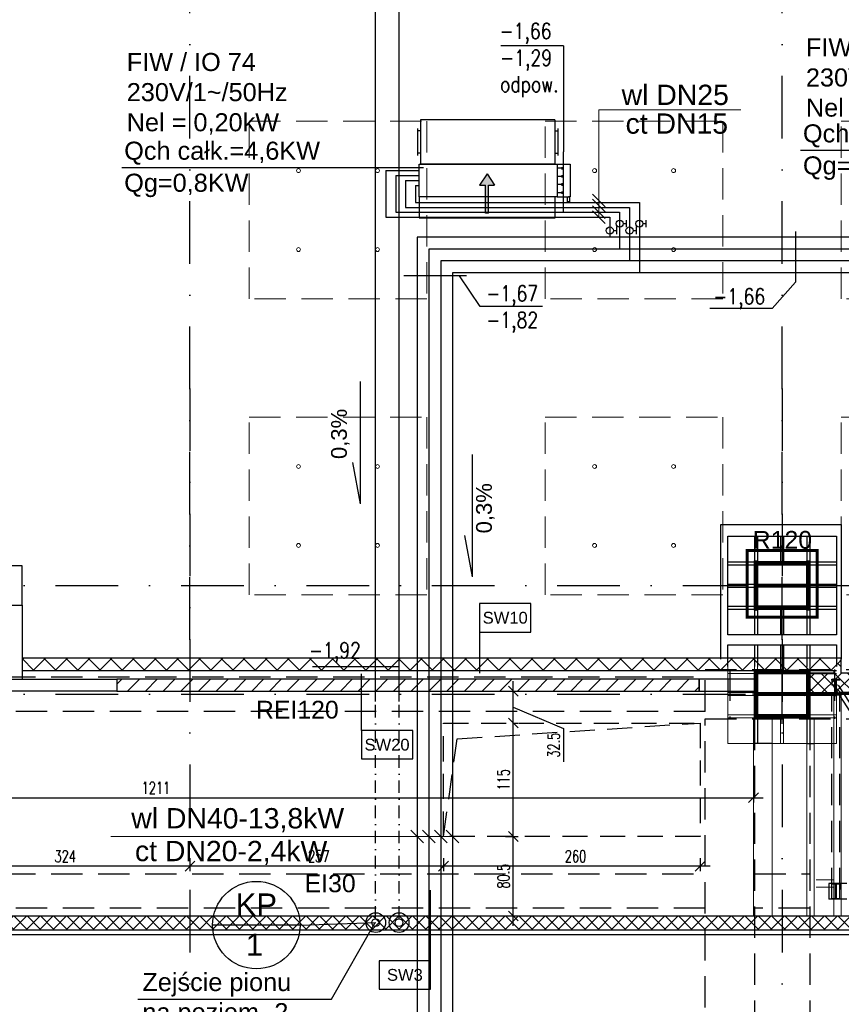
# Model space of a CAD drawing. Header units: centimetres. Extents: x -10702 to 24628, y -4437 to 19798.
# Tile 73 of 92: x 6688 to 7520, y 11885 to 12884. Entities that reach past the tile are written whole.
import ezdxf

# ---------------------------------------------------------------- set-up
doc = ezdxf.new("R2010")
doc.units = ezdxf.units.CM
doc.header["$PDMODE"] = 35
doc.header["$PDSIZE"] = 0.1
for name, pattern in [('01-103-Went PP_poziom-0_5$0$DASHDOT', [25.4, 12.7, -6.35, 0, -6.35]), ('Kondygnacja  -0_5$0$HIDDEN', [9.525, 6.35, -3.175]), ('Kondygnacja  -0_5$0$HIDDEN2', [4.7625, 3.175, -1.5875]), ('Kondygnacja  -0_5$0$HIDDENX2', [19.05, 12.7, -6.35]), ('Osie rzutów$0$DASHDOT2', [12.7, 6.35, -3.175, 0, -3.175]), ('SU Lampy kwadratowe  -1$0$HIDDENX2', [19.05, 12.7, -6.35])]:
    doc.linetypes.add(name, pattern=pattern)
doc.layers.get('0').update_dxf_attribs({"color": 8})
doc.layers.get('DEFPOINTS').update_dxf_attribs({"color": 8})
for name, color, linetype in [('bgde_dodatki powykonawcze', 7, 'Continuous'), ('bgde_podpis', 7, 'Continuous'), ('KJP_KK_OPISY MOCY klimakonwektorów', 7, 'Continuous'), ('KJP_KURTYNY POWRÓT', 1, '05_kurtyna_pow'), ('KJP_KURTYNY ZASILANIE', 1, '05_kurtyna_zas'), ('Kondygnacja  -0_5$0$ARCH_GK', 8, 'Continuous'), ('Kondygnacja  -0_5$0$ARCH_INFO_ODPORNOŚĆ OGNIOWA', 8, 'Continuous'), ('Kondygnacja  -0_5$0$ARCH_INFO_OPISY_PRZEGRODY', 8, 'Continuous'), ('Kondygnacja  -0_5$0$ARCH_KONSTR_POWYŻEJ RZUTU', 8, 'Kondygnacja  -0_5$0$HIDDEN'), ('Kondygnacja  -0_5$0$ARCH_KONSTR_POWYŻEJ RZUTU_IST', 8, 'Kondygnacja  -0_5$0$HIDDEN2'), ('Kondygnacja  -0_5$0$ARCH_KONSTRUKCJA_NIEWIDOCZNA', 8, 'Continuous'), ('Kondygnacja  -0_5$0$ARCH_MUROWANE', 8, 'Continuous'), ('Kondygnacja  -0_5$0$ARCH_MUROWANE_IST', 8, 'Continuous'), ('Kondygnacja  -0_5$0$ARCH_OKŁADZINA', 8, 'Continuous'), ('Kondygnacja  -0_5$0$ARCH_POMOCNICZE', 8, 'Continuous'), ('Kondygnacja  -0_5$0$ARCH_STROP', 8, 'Continuous'), ('Kondygnacja  -0_5$0$ARCH_SŁUPY', 8, 'Continuous'), ('Kondygnacja  -0_5$0$ARCH_ŚLUSARKA_DRZWI', 8, 'Continuous'), ('Kondygnacja  -0_5$0$ARCH_ŻELBET_IST', 8, 'Continuous'), ('Osie rzutów$0$ARCH_INFO_OSIE_IST', 8, 'Osie rzutów$0$DASHDOT2'), ('Osie rzutów$0$ARCH_INFO_OSIE_OPISY_IST', 8, 'Continuous')]:
    doc.layers.add(name, color=color, linetype=linetype)
for name, color, linetype, lineweight in [('bgde_opis ct 1', 7, 'Continuous', 20), ('bgde_rzędne wl ct', 7, 'Continuous', 25), ('bgde_urządzenia', 3, 'Continuous', 30), ('KJP_CT_kk_powrót', 30, '04_CT_KOMF_POW', 25), ('KJP_CT_kk_zasil', 30, '04_CT_KOMF_ZAS', 25), ('KJP_WL_kk zasil', 150, '04_WL_KOMF_ZAS', 25), ('KJP_WL_kk_powr', 150, '04_WL_KOMF_POW', 25), ('Kondygnacja  -0_5$0$ARCH_INFO_WYMIARY', 8, 'Continuous', 9), ('Kondygnacja  -0_5$0$ARCH_WIDOK', 8, 'Continuous', 13), ('SU Lampy kwadratowe  -05$0$ARCH_SUFITY_PODWIESZANE', 8, 'Continuous', 9), ('SU Lampy kwadratowe  -1$0$ARCH_SUFITY_PODWIESZANE', 8, 'SU Lampy kwadratowe  -1$0$HIDDENX2', 9)]:
    doc.layers.add(name, color=color, linetype=linetype, lineweight=lineweight)
doc.styles.add('Arial', font='arial.ttf')
doc.styles.add('Kondygnacja  -0_5$0$Arial', font='arial.ttf')
doc.styles.add('Kondygnacja  -0_5$0$Romans', font='Romans.shx', dxfattribs={"width": 0.7})
doc.styles.add('st rom', font='Romans.shx', dxfattribs={"width": 0.8})
doc.linetypes.add('04_CT_KOMF_POW', pattern='A,100,-15,["CTKp",Standard,S=10,R=0,X=-10,Y=-5],-35', length=150)
doc.linetypes.add('04_CT_KOMF_ZAS', pattern='A,100,-15,["CTKz",Standard,S=10,R=0,X=-10,Y=-5],-35', length=150)
doc.linetypes.add('04_WL_KOMF_POW', pattern='A,100,-15,["WLKp",Standard,S=10,R=0,X=-10,Y=-5],-35', length=150)
doc.linetypes.add('04_WL_KOMF_ZAS', pattern='A,100,-15,["WLKz",Standard,S=10,R=0,X=-10,Y=-5],-35', length=150)
doc.linetypes.add('05_kurtyna_pow', pattern='A,50,-15,["KPp",Standard,S=10,R=0,X=-10,Y=-7.5],-35', length=100)
doc.linetypes.add('05_kurtyna_zas', pattern='A,50,-15,["KPz",Standard,S=10,R=0,X=-10,Y=-7.5],-35', length=100)
doc.dimstyles.new('Kondygnacja  -0_5$0$Wymiary 1-100', dxfattribs={"dimtxt": 12, "dimasz": 10, "dimexe": 5, "dimexo": 0, "dimgap": 4, "dimtad": 1, "dimrnd": 0.5, "dimzin": 12, "dimdsep": 46, "dimtxsty": 'Kondygnacja  -0_5$0$Romans', "dimblk": 'Kondygnacja  -0_5$0$_Oblique', "dimcen": 10, "dimdle": 10, "dimclrt": 55, "dimazin": 0, "dimtfac": 1, "dimtmove": 1, "dimatfit": 3, "dimfxl": 0, "dimtolj": 1, "dimtzin": 0, "dimarcsym": 0})
pattern_1 = [(45, (-2400, 7200), (-0.67351921, 0.67351921), [])]
pattern_2 = [(135, (5000, -9860), (-0.67351921, -0.67351921), [])]

# ---------------------------------------------------------------- blocks, each defined once
blk = doc.blocks.new('Osie rzutów')
at = {"layer": 'Osie rzutów$0$ARCH_INFO_OSIE_IST', "ltscale": 10}
for p, q in [((6860, 12255), (6860, 15006.6)), ((7460, 12255), (7460, 15006.6)), ((6860, 12510), (6860, 4623.26)), ((7460, 12510), (7460, 4623.26)), ((4436.04, 12310), (13655, 12310)), ((7460, 12170), (7460, 12230)), ((4436.04, 12200), (13655, 12200)), ((7490, 12200), (7430, 12200))]:
    blk.add_line(p, q, dxfattribs=at)
blk = doc.blocks.new('SU Lampy kwadratowe  -05')
at = {"layer": 'SU Lampy kwadratowe  -05$0$ARCH_SUFITY_PODWIESZANE'}
for centre in [(6970, 12730.75), (7050, 12730.75), (7270, 12730.75), (7350, 12730.75), (6970, 12650.75), (7050, 12650.75), (7270, 12650.75), (7350, 12650.75), (6970, 12430.75), (7050, 12430.75), (7270, 12430.75), (7350, 12430.75), (6970, 12350.75), (7050, 12350.75), (7270, 12350.75), (7350, 12350.75)]:
    blk.add_circle(centre, 2, dxfattribs=at)
at = {"layer": 'SU Lampy kwadratowe  -1$0$ARCH_SUFITY_PODWIESZANE', "ltscale": 2.5}
for points in [[(6920, 12780.75), (7100, 12780.75), (7100, 12600.75), (6920, 12600.75)], [(7220, 12780.75), (7400, 12780.75), (7400, 12600.75), (7220, 12600.75)], [(7520, 12780.75), (7700, 12780.75), (7700, 12600.75), (7520, 12600.75)], [(6920, 12480.75), (7100, 12480.75), (7100, 12300.75), (6920, 12300.75)], [(7220, 12480.75), (7400, 12480.75), (7400, 12300.75), (7220, 12300.75)], [(7520, 12480.75), (7700, 12480.75), (7700, 12300.75), (7520, 12300.75)]]:
    blk.add_lwpolyline(points, close=True, dxfattribs=at)
blk = doc.blocks.new('Kondygnacja  -0_5$0$_Oblique')
at = {"color": 0, "linetype": 'ByBlock', "lineweight": -2}
blk.add_line((-0.5, -0.5), (0.5, 0.5), dxfattribs=at)
blk = doc.blocks.new('*D206')
at = {"layer": 'DEFPOINTS', "color": 0}
for p in [(7116.94, 12055.56), (7377.1, 12055.56), (7116.94, 12025.5)]:
    blk.add_point(p, dxfattribs=at)
at = {"layer": 'Kondygnacja  -0_5$0$ARCH_INFO_WYMIARY', "color": 0, "lineweight": -2}
for p, q in [((7116.94, 12033.5), (7116.94, 12020.5)), ((7377.1, 12033.5), (7377.1, 12020.5)), ((7387.1, 12025.5), (7106.94, 12025.5))]:
    blk.add_line(p, q, dxfattribs=at)
at = {"layer": 'Kondygnacja  -0_5$0$ARCH_INFO_WYMIARY', "color": 0, "lineweight": -2, "xscale": 10, "yscale": 10, "zscale": 10, "rotation": 180}
blk.add_blockref('Kondygnacja  -0_5$0$_Oblique', (7116.94, 12025.5), dxfattribs=at)
at = {"layer": 'Kondygnacja  -0_5$0$ARCH_INFO_WYMIARY', "color": 0, "lineweight": -2, "xscale": 10, "yscale": 10, "zscale": 10}
blk.add_blockref('Kondygnacja  -0_5$0$_Oblique', (7377.1, 12025.5), dxfattribs=at)
at = {"layer": 'Kondygnacja  -0_5$0$ARCH_INFO_WYMIARY', "color": 55, "insert": (7250.72, 12035.5), "char_height": 12, "attachment_point": 5, "style": 'Kondygnacja  -0_5$0$Romans'}
blk.add_mtext('\\A1;260', dxfattribs=at)
blk = doc.blocks.new('*D207')
at = {"layer": 'DEFPOINTS', "color": 0}
for p in [(6860, 12055.56), (7116.94, 12055.56), (6860, 12025.5)]:
    blk.add_point(p, dxfattribs=at)
at = {"layer": 'Kondygnacja  -0_5$0$ARCH_INFO_WYMIARY', "color": 0, "lineweight": -2}
for p, q in [((6860, 12033.5), (6860, 12020.5)), ((7116.94, 12033.5), (7116.94, 12020.5)), ((7126.94, 12025.5), (6850, 12025.5))]:
    blk.add_line(p, q, dxfattribs=at)
at = {"layer": 'Kondygnacja  -0_5$0$ARCH_INFO_WYMIARY', "color": 0, "lineweight": -2, "xscale": 10, "yscale": 10, "zscale": 10, "rotation": 180}
blk.add_blockref('Kondygnacja  -0_5$0$_Oblique', (6860, 12025.5), dxfattribs=at)
at = {"layer": 'Kondygnacja  -0_5$0$ARCH_INFO_WYMIARY', "color": 0, "lineweight": -2, "xscale": 10, "yscale": 10, "zscale": 10}
blk.add_blockref('Kondygnacja  -0_5$0$_Oblique', (7116.94, 12025.5), dxfattribs=at)
at = {"layer": 'Kondygnacja  -0_5$0$ARCH_INFO_WYMIARY', "color": 55, "insert": (6990.55, 12035.5), "char_height": 12, "attachment_point": 5, "style": 'Kondygnacja  -0_5$0$Romans'}
blk.add_mtext('\\A1;257', dxfattribs=at)
blk = doc.blocks.new('*D208')
at = {"layer": 'DEFPOINTS', "color": 0}
for p in [(6536, 12055.65, -160), (6860, 12055.56), (6536, 12025.5)]:
    blk.add_point(p, dxfattribs=at)
at = {"layer": 'Kondygnacja  -0_5$0$ARCH_INFO_WYMIARY', "color": 0, "lineweight": -2}
for p, q in [((6860, 12033.5), (6860, 12020.5)), ((6870, 12025.5), (6526, 12025.5)), ((6536, 12023.29), (6536, 12020.5))]:
    blk.add_line(p, q, dxfattribs=at)
at = {"layer": 'Kondygnacja  -0_5$0$ARCH_INFO_WYMIARY', "color": 0, "lineweight": -2, "xscale": 10, "yscale": 10, "zscale": 10, "rotation": 180}
blk.add_blockref('Kondygnacja  -0_5$0$_Oblique', (6536, 12025.5), dxfattribs=at)
at = {"layer": 'Kondygnacja  -0_5$0$ARCH_INFO_WYMIARY', "color": 0, "lineweight": -2, "xscale": 10, "yscale": 10, "zscale": 10}
blk.add_blockref('Kondygnacja  -0_5$0$_Oblique', (6860, 12025.5), dxfattribs=at)
at = {"layer": 'Kondygnacja  -0_5$0$ARCH_INFO_WYMIARY', "color": 55, "insert": (6733.61, 12035.5), "char_height": 12, "attachment_point": 5, "style": 'Kondygnacja  -0_5$0$Romans'}
blk.add_mtext('\\A1;324', dxfattribs=at)
blk = doc.blocks.new('*D213')
at = {"layer": 'DEFPOINTS', "color": 0}
for p in [(7139.58, 12170.65, -160), (7187.67, 12170.65), (7139.5, 12055.56)]:
    blk.add_point(p, dxfattribs=at)
at = {"layer": 'Kondygnacja  -0_5$0$ARCH_INFO_WYMIARY', "color": 0, "lineweight": -2}
for p, q in [((7187.67, 12045.56), (7187.67, 12180.65)), ((7188.58, 12170.65), (7192.67, 12170.65)), ((7179.67, 12055.56), (7192.67, 12055.56))]:
    blk.add_line(p, q, dxfattribs=at)
at = {"layer": 'Kondygnacja  -0_5$0$ARCH_INFO_WYMIARY', "color": 0, "lineweight": -2, "xscale": 10, "yscale": 10, "zscale": 10}
for p, rotation in [((7187.67, 12170.65), 90), ((7187.67, 12055.56), 270)]:
    blk.add_blockref('Kondygnacja  -0_5$0$_Oblique', p, dxfattribs=dict(at, rotation=rotation))
at = {"layer": 'Kondygnacja  -0_5$0$ARCH_INFO_WYMIARY', "color": 55, "insert": (7177.67, 12113.18), "char_height": 12, "attachment_point": 5, "rotation": 90, "style": 'Kondygnacja  -0_5$0$Romans'}
blk.add_mtext('\\A1;115', dxfattribs=at)
blk = doc.blocks.new('*D214')
at = {"layer": 'DEFPOINTS', "color": 0}
for p in [(7153.13, 12203), (7187.67, 12203), (7139.5, 12170.65, -160)]:
    blk.add_point(p, dxfattribs=at)
at = {"layer": 'Kondygnacja  -0_5$0$ARCH_INFO_WYMIARY', "color": 0, "lineweight": -2}
for p, q in [((7187.67, 12160.65), (7187.67, 12213)), ((7179.67, 12203), (7192.67, 12203)), ((7187.67, 12186.83), (7238.54, 12165.04)), ((7188.57, 12170.65), (7192.67, 12170.65)), ((7238.54, 12165.04), (7238.54, 12131.44))]:
    blk.add_line(p, q, dxfattribs=at)
at = {"layer": 'Kondygnacja  -0_5$0$ARCH_INFO_WYMIARY', "color": 0, "lineweight": -2, "xscale": 10, "yscale": 10, "zscale": 10}
for p, rotation in [((7187.67, 12203), 90), ((7187.67, 12170.65), 270)]:
    blk.add_blockref('Kondygnacja  -0_5$0$_Oblique', p, dxfattribs=dict(at, rotation=rotation))
at = {"layer": 'Kondygnacja  -0_5$0$ARCH_INFO_WYMIARY', "color": 55, "insert": (7228.54, 12148.24), "char_height": 12, "attachment_point": 5, "rotation": 90, "style": 'Kondygnacja  -0_5$0$Romans'}
blk.add_mtext('\\A1;32.5', dxfattribs=at)
blk = doc.blocks.new('*D215')
at = {"layer": 'DEFPOINTS', "color": 0}
for p in [(7153.13, 12055.56), (7187.67, 12055.56), (7139.5, 11975)]:
    blk.add_point(p, dxfattribs=at)
at = {"layer": 'Kondygnacja  -0_5$0$ARCH_INFO_WYMIARY', "color": 0, "lineweight": -2}
for p, q in [((7187.67, 11965), (7187.67, 12065.56)), ((7179.67, 12055.56), (7192.67, 12055.56)), ((7179.67, 11975), (7192.67, 11975))]:
    blk.add_line(p, q, dxfattribs=at)
at = {"layer": 'Kondygnacja  -0_5$0$ARCH_INFO_WYMIARY', "color": 0, "lineweight": -2, "xscale": 10, "yscale": 10, "zscale": 10}
for p, rotation in [((7187.67, 12055.56), 90), ((7187.67, 11975), 270)]:
    blk.add_blockref('Kondygnacja  -0_5$0$_Oblique', p, dxfattribs=dict(at, rotation=rotation))
at = {"layer": 'Kondygnacja  -0_5$0$ARCH_INFO_WYMIARY', "color": 55, "insert": (7177.67, 12015.35), "char_height": 12, "attachment_point": 5, "rotation": 90, "style": 'Kondygnacja  -0_5$0$Romans'}
blk.add_mtext('\\A1;80.5', dxfattribs=at)
blk = doc.blocks.new('*D225')
at = {"layer": 'DEFPOINTS', "color": 0}
for p in [(6220, 12155.46), (7431, 12150), (7431, 12094.94)]:
    blk.add_point(p, dxfattribs=at)
at = {"layer": 'Kondygnacja  -0_5$0$ARCH_INFO_WYMIARY', "color": 0, "lineweight": -2}
for p, q in [((6220, 12102.94), (6220, 12089.94)), ((7431, 12102.94), (7431, 12089.94)), ((6210, 12094.94), (7441, 12094.94))]:
    blk.add_line(p, q, dxfattribs=at)
at = {"layer": 'Kondygnacja  -0_5$0$ARCH_INFO_WYMIARY', "color": 0, "lineweight": -2, "xscale": 10, "yscale": 10, "zscale": 10, "rotation": 180}
blk.add_blockref('Kondygnacja  -0_5$0$_Oblique', (6220, 12094.94), dxfattribs=at)
at = {"layer": 'Kondygnacja  -0_5$0$ARCH_INFO_WYMIARY', "color": 0, "lineweight": -2, "xscale": 10, "yscale": 10, "zscale": 10}
blk.add_blockref('Kondygnacja  -0_5$0$_Oblique', (7431, 12094.94), dxfattribs=at)
at = {"layer": 'Kondygnacja  -0_5$0$ARCH_INFO_WYMIARY', "color": 55, "insert": (6825.5, 12104.94), "char_height": 12, "attachment_point": 5, "style": 'Kondygnacja  -0_5$0$Romans'}
blk.add_mtext('\\A1;1211', dxfattribs=at)
blk = doc.blocks.new('Kondygnacja  -0_5$0$konstrukcja istniejąca -0.5')
at = {"layer": 'Kondygnacja  -0_5$0$ARCH_KONSTR_POWYŻEJ RZUTU_IST', "ltscale": 10}
for p, q in [((6338.46, 12217.5), (7382, 12217.5)), ((7382, 12182.5), (6338.46, 12182.5)), ((7432, 12175), (7432, 11025))]:
    blk.add_line(p, q, dxfattribs=at)
for points in [[(7382, 12182.5), (7382, 12225), (7538, 12225), (7538, 12175)], [(7382, 11025), (7382, 12175)], [(7488, 12175), (7488, 11025)], [(7382, 11982.89), (6338.46, 11982.89), (6338.46, 12017.89), (7382, 12017.89)], [(7432, 12017.89), (7488, 12017.89)], [(7488, 11982.89), (7432, 11982.89)]]:
    blk.add_lwpolyline(points, dxfattribs=at)
at = {"layer": 'Kondygnacja  -0_5$0$ARCH_KONSTR_POWYŻEJ RZUTU_IST', "ltscale": 10, "elevation": 0}
for points in [[(7407, 12225), (7407, 12175)], [(7513, 12225), (7513, 12175)], [(7382, 12175), (7538, 12175)]]:
    blk.add_lwpolyline(points, dxfattribs=at)
blk = doc.blocks.new('Kondygnacja  -0_5$0$wzmocnienie pod bramę -1')
at = {"layer": 'Kondygnacja  -0_5$0$ARCH_KONSTR_POWYŻEJ RZUTU', "ltscale": 5}
for p, q in [((20953.55, 9272.22), (20953.55, 9266.22)), ((22054.75, 9266.22), (20953.55, 9266.22)), ((20954.64, 9266.22), (21088.72, 9057.52, 0)), ((22050.65, 9272.22), (20954.65, 9272.22)), ((20959.97, 9266.22), (21091.67, 9060.22, 0)), ((20953.55, 9049.22, 0), (20953.55, 9256.22)), ((20961.15, 9259.22), (20979.15, 9259.22)), ((20961.75, 9049.22, 0), (20961.75, 9256.22)), ((23254.65, 9065.22, 0), (20950.65, 9065.22, 0)), ((20950.65, 9065.22, 0), (20950.65, 9049.22, 0)), ((20961.75, 9065.22, 0), (20961.75, 9059.22, 0)), ((23254.65, 9049.22, 0), (20950.65, 9049.22, 0))]:
    blk.add_line(p, q, dxfattribs=at)
blk.add_lwpolyline([(20953.55, 9272.22), (20961.75, 9272.22), (20961.75, 9271.48), (20961.75, 9271.48), (20958.8, 9271.48, 0.414214), (20957.9, 9270.58), (20957.9, 9257.86, 0.414214), (20958.8, 9256.96), (20961.75, 9256.96), (20961.75, 9256.22), (20953.55, 9256.22), (20953.55, 9256.96), (20956.5, 9256.96, 0.414214), (20957.4, 9257.86), (20957.4, 9270.58, 0.414214), (20956.5, 9271.48), (20953.55, 9271.48)], format="xyb", close=True, dxfattribs=at)
at = {"layer": 'Kondygnacja  -0_5$0$ARCH_KONSTR_POWYŻEJ RZUTU', "ltscale": 5, "elevation": 0}
blk.add_lwpolyline([(20953.55, 9065.22), (20961.75, 9065.22), (20961.75, 9064.48), (20961.75, 9064.48), (20958.8, 9064.48, 0.414214), (20957.9, 9063.58), (20957.9, 9050.86, 0.414214), (20958.8, 9049.96), (20961.75, 9049.96), (20961.75, 9049.22), (20953.55, 9049.22), (20953.55, 9049.96), (20956.5, 9049.96, 0.414214), (20957.4, 9050.86), (20957.4, 9063.58, 0.414214), (20956.5, 9064.48), (20953.55, 9064.48)], format="xyb", close=True, dxfattribs=at)
blk = doc.blocks.new('Kondygnacja  -0_5$0$słup 100x110')
at = {"layer": 'Kondygnacja  -0_5$0$ARCH_SŁUPY', "lineweight": 30}
h = blk.add_hatch(dxfattribs=at)
h.set_pattern_fill('ANSI31', color=256, scale=0.3, angle=90, style=0)
h.set_pattern_definition(pattern_2)
h.paths.add_polyline_path([(25, 25), (25, 28), (-25, 28), (-25, 25)])
h = blk.add_hatch(dxfattribs=at)
h.set_pattern_fill('ANSI31', color=256, scale=0.3, angle=90, style=0)
h.set_pattern_definition(pattern_2)
h.paths.add_polyline_path([(-21, 25), (-24, 25), (-24, -25), (-21, -25)])
h = blk.add_hatch(dxfattribs=at)
h.set_pattern_fill('ANSI31', color=256, scale=0.3, angle=90, style=0)
h.set_pattern_definition(pattern_2)
h.paths.add_polyline_path([(1.5, 25), (-1.5, 25), (-1.5, -25), (1.5, -25)])
h = blk.add_hatch(dxfattribs=at)
h.set_pattern_fill('ANSI31', color=256, scale=0.3, angle=90, style=0)
h.set_pattern_definition(pattern_2)
h.paths.add_polyline_path([(24, 25), (21, 25), (21, -25), (24, -25)])
h = blk.add_hatch(dxfattribs=at)
h.set_pattern_fill('ANSI31', color=256, scale=0.3, angle=90, style=0)
h.set_pattern_definition(pattern_2)
h.paths.add_polyline_path([(25, -28), (25, -25), (-25, -25), (-25, -28)])
at = {"layer": 'Kondygnacja  -0_5$0$ARCH_KONSTRUKCJA_NIEWIDOCZNA'}
blk.add_lwpolyline([(-50, 55), (50, 55), (50, -55), (-50, -55)], close=True, dxfattribs=at)
for points in [[(-24, 28), (-24, 55)], [(-21, 28), (-21, 55)], [(-1.5, 28), (-1.5, 55)], [(1.5, 28), (1.5, 55)], [(21, 28), (21, 55)], [(24, 28), (24, 55)], [(-50, 28), (-25, 28)], [(-50, 25), (-25, 25)], [(25, 28), (50, 28)], [(25, 25), (50, 25)], [(-50, 1.5), (-24, 1.5)], [(24, 1.49), (50, 1.49)], [(-50, -1.5), (-24, -1.5)], [(24, -1.5), (50, -1.5)], [(-50, -25), (-25, -25)], [(-50, -28), (-25, -28)], [(-24, -55), (-24, -28)], [(-21, -55), (-21, -28)], [(-1.5, -55), (-1.5, -28)], [(1.5, -55), (1.5, -28)], [(21, -55), (21, -28)], [(24, -55), (24, -28)], [(25, -25), (50, -25)], [(25, -28), (50, -28)]]:
    blk.add_lwpolyline(points, dxfattribs=at)
at = {"layer": 'Kondygnacja  -0_5$0$ARCH_SŁUPY', "lineweight": 30}
for p, q in [((-1.5, -25), (-1.5, 25)), ((1.5, 25), (1.5, -25))]:
    blk.add_line(p, q, dxfattribs=at)
at = {"layer": 'Kondygnacja  -0_5$0$ARCH_SŁUPY', "const_width": 3}
blk.add_lwpolyline([(-35.5, -35.5), (-35.5, 35.5), (32, 35.5), (32, -35.5)], close=True, dxfattribs=at)
at = {"layer": 'Kondygnacja  -0_5$0$ARCH_SŁUPY', "lineweight": 30}
for points in [[(-25, 25), (-25, 28), (25, 28), (25, 25)], [(-25, -28), (-25, -25), (25, -25), (25, -28)]]:
    blk.add_lwpolyline(points, close=True, dxfattribs=at)
for points in [[(-24, 25), (-24, -25)], [(-21, -25), (-21, 25)], [(21, 25), (21, -25)], [(24, -25), (24, 25)]]:
    blk.add_lwpolyline(points, dxfattribs=at)

msp = doc.modelspace()

# ---------------------------------------------------------------- hatches: boundary and pattern name
at = {"layer": 'bgde_urządzenia'}
h = msp.add_hatch(color=256, dxfattribs=at)
h.paths.add_polyline_path([(7162.516, 12704.255), (7159.516, 12704.255), (7159.516, 12715.921), (7153.326, 12715.921), (7161.016, 12727.349), (7168.706, 12715.921), (7162.516, 12715.921)])
h.paths.add_polyline_path([(7162.516, 12687.588), (7159.516, 12687.588), (7159.516, 12704.255), (7162.516, 12704.255)])
at = {"layer": 'Kondygnacja  -0_5$0$ARCH_GK', "linetype": 'Continuous', "lineweight": -3}
h = msp.add_hatch(dxfattribs=at)
h.set_pattern_fill('ANSI37', color=256, scale=5, style=0)
h.paths.add_polyline_path([(6690, 12236.5), (6690, 12224), (7512.5, 12224), (7520, 12236.5)], flags=0)
h = msp.add_hatch(dxfattribs=at)
h.set_pattern_fill('ANSI37', color=256, scale=3, angle=-360, style=0)
h.paths.add_polyline_path([(7520, 12236.5), (7512.5, 12224), (7512.5, 12221.25), (7516.25, 12215.208), (7520, 12221.25)], flags=0)
h = msp.add_hatch(dxfattribs=at)
h.set_pattern_fill('ANSI37', color=256, scale=3, style=0)
h.paths.add_polyline_path([(6220, 11975), (6220, 11961), (6471, 11961), (6478.5, 11964.417), (6478.5, 11975)], flags=0)
h.paths.add_polyline_path([(6478.5, 11975), (6478.5, 11964.417), (6486, 11961), (11133.785, 11961), (11139.584, 11975)], flags=0)
at = {"layer": 'Kondygnacja  -0_5$0$ARCH_MUROWANE', "linetype": 'Continuous', "lineweight": -3}
h = msp.add_hatch(dxfattribs=at)
h.set_pattern_fill('ANSI37', color=256, scale=3, style=0)
h.paths.add_polyline_path([(8607.5, 12221.25), (8603.75, 12215.208), (8603.75, 12201.25), (8632, 12201.25), (8632, 12221.25)], flags=0)
h.paths.add_polyline_path([(7488, 12221.25), (7488, 12201.25), (7516.25, 12201.25), (7516.25, 12215.208), (7512.5, 12221.25)], flags=0)
h.paths.add_polyline_path([(7520, 12221.25), (7516.25, 12215.208), (7516.25, 12201.25), (8603.75, 12201.25), (8603.75, 12215.208), (8600, 12221.25)], flags=0)
h = msp.add_hatch(dxfattribs=at)
h.set_pattern_fill('ANSI31', color=256, scale=4, style=0)
h.paths.add_polyline_path([(6786, 12215), (6786, 12203), (7376, 12203), (7376, 12215)], flags=0)
at = {"layer": 'Kondygnacja  -0_5$0$ARCH_SŁUPY', "lineweight": 30}
h = msp.add_hatch(dxfattribs=at)
h.set_pattern_fill('ANSI31', color=256, scale=0.3, style=0)
h.set_pattern_definition(pattern_1)
h.paths.add_polyline_path([(7432, 12175), (7435, 12175), (7435, 12225), (7432, 12225)])
h = msp.add_hatch(dxfattribs=at)
h.set_pattern_fill('ANSI31', color=256, scale=0.3, style=0)
h.set_pattern_definition(pattern_1)
h.paths.add_polyline_path([(7485, 12221), (7485, 12224), (7435, 12224), (7435, 12221)])
h = msp.add_hatch(dxfattribs=at)
h.set_pattern_fill('ANSI31', color=256, scale=0.3, style=0)
h.set_pattern_definition(pattern_1)
h.paths.add_polyline_path([(7485, 12175), (7488, 12175), (7488, 12225), (7485, 12225)])
h = msp.add_hatch(dxfattribs=at)
h.set_pattern_fill('ANSI31', color=256, scale=0.3, style=0)
h.set_pattern_definition(pattern_1)
h.paths.add_polyline_path([(7485, 12198.5), (7485, 12201.5), (7435, 12201.5), (7435, 12198.5)])
h = msp.add_hatch(dxfattribs=at)
h.set_pattern_fill('ANSI31', color=256, scale=0.3, style=0)
h.set_pattern_definition(pattern_1)
h.paths.add_polyline_path([(7485, 12176), (7485, 12179), (7435, 12179), (7435, 12176)])

# ---------------------------------------------------------------- linework, layer by layer
at = {"layer": 'bgde_dodatki powykonawcze'}
for p, q in [((7302.438, 12673.331), (7302.438, 12680.649)), ((7322.438, 12673.354), (7322.438, 12680.672)), ((7289.014, 12670), (7292.446, 12670)), ((7292.446, 12666.341), (7292.446, 12673.659)), ((7299.006, 12676.99), (7302.438, 12676.99)), ((7309.014, 12670.023), (7312.446, 12670.023)), ((7312.446, 12666.364), (7312.446, 12673.682)), ((7319.006, 12677.013), (7322.438, 12677.013))]:
    msp.add_line(p, q, dxfattribs=at)
for centre in [(7295.406, 12676.99), (7315.406, 12677.013), (7285.414, 12670), (7305.414, 12670.023)]:
    msp.add_circle(centre, 3.6, dxfattribs=at)
at = {"layer": 'bgde_opis ct 1'}
for p, q in [((7418.157, 12792.491), (7274.203, 12792.491)), ((7274.203, 12792.491), (7274.203, 12683.507)), ((7267.759, 12706.95), (7280.647, 12694.063)), ((7267.759, 12701.95), (7280.647, 12689.063)), ((7267.759, 12694.95), (7280.647, 12682.063)), ((7267.759, 12689.95), (7280.647, 12677.063)), ((7083.698, 12062.008), (7096.586, 12049.121)), ((7095.698, 12062.008), (7108.586, 12049.121)), ((7107.698, 12062.008), (7120.586, 12049.121)), ((7119.698, 12062.008), (7132.586, 12049.121)), ((7126.142, 12055.565), (6779.827, 12055.564))]:
    msp.add_line(p, q, dxfattribs=at)
at = {"layer": 'bgde_podpis'}
for centre in [(7048.319, 11968.246), (7071.866, 11968.246)]:
    msp.add_circle(centre, 10, dxfattribs=at)
at = {"layer": 'bgde_rzędne wl ct'}
for p, q in [((7238.387, 12857.312), (7175.103, 12857.312)), ((7238.387, 12857.312), (7238.387, 12749.755)), ((7238.387, 12688.335), (7238.387, 12749.755)), ((7473.632, 12669.012), (7473.632, 12617.762)), ((7140.166, 12624.193), (7076.883, 12624.193)), ((7154.096, 12593.014), (7133.072, 12624.193)), ((7449.907, 12590.942), (7473.632, 12617.762)), ((7217.38, 12593.014), (7154.096, 12593.014)), ((7449.907, 12590.942), (7386.624, 12590.942)), ((7032.805, 12392.798), (7032.805, 12516.789)), ((7146.295, 12318.874), (7146.295, 12442.864)), ((7032.805, 12392.798), (7024.9, 12434.785)), ((7146.295, 12318.874), (7138.39, 12360.861)), ((6984.317, 12228.074), (7071.767, 12228.074))]:
    msp.add_line(p, q, dxfattribs=at)
at = {"layer": 'bgde_urządzenia'}
for p, q in [((7093.616, 12782.255), (7093.616, 12737.255)), ((7229.616, 12782.255), (7093.616, 12782.255)), ((7229.616, 12782.255), (7229.616, 12737.255)), ((7090.616, 12773.505), (7090.616, 12746.005)), ((7093.616, 12771.005), (7090.616, 12771.005)), ((7229.616, 12771.005), (7232.616, 12771.005)), ((7232.616, 12773.505), (7232.616, 12746.005)), ((7093.616, 12748.505), (7090.616, 12748.505)), ((7229.616, 12748.505), (7232.616, 12748.505)), ((7092.116, 12704.255), (7092.116, 12737.255)), ((7092.116, 12737.255), (7232.116, 12737.255)), ((7229.616, 12737.255), (7093.616, 12737.255)), ((7232.116, 12737.255), (7232.116, 12704.255)), ((7232.116, 12737.255), (7245.116, 12737.255)), ((7237.316, 12733.13), (7232.116, 12733.13)), ((7237.316, 12731.88), (7237.316, 12734.38)), ((7245.116, 12737.255), (7245.116, 12704.255)), ((7161.016, 12727.349), (7153.326, 12715.921)), ((7161.016, 12727.349), (7168.706, 12715.921)), ((7237.316, 12724.88), (7232.116, 12724.88)), ((7237.316, 12723.63), (7237.316, 12726.13)), ((7153.326, 12715.921), (7159.516, 12715.921)), ((7159.516, 12687.588), (7159.516, 12715.921)), ((7162.516, 12687.588), (7162.516, 12715.921)), ((7162.516, 12715.921), (7168.706, 12715.921)), ((7237.316, 12716.63), (7232.116, 12716.63)), ((7237.316, 12715.38), (7237.316, 12717.88)), ((7237.316, 12707.13), (7237.316, 12709.63)), ((7229.916, 12704.255), (7092.116, 12704.255)), ((7092.116, 12704.255), (7092.116, 12682.755)), ((7229.916, 12682.755), (7229.916, 12704.255)), ((7232.116, 12704.255), (7229.916, 12704.255)), ((7237.316, 12708.38), (7232.116, 12708.38)), ((7232.116, 12704.255), (7245.116, 12704.255)), ((7242.616, 12699.255), (7242.616, 12704.255)), ((7244.616, 12699.255), (7242.616, 12699.255)), ((7245.116, 12704.255), (7243.616, 12704.255)), ((7244.616, 12704.255), (7244.616, 12699.255)), ((7092.116, 12682.755), (7229.916, 12682.755)), ((7162.516, 12687.588), (7159.516, 12687.588))]:
    msp.add_line(p, q, dxfattribs=at)
at = {"layer": 'KJP_CT_kk_powrót'}
for p, q in [((7078.571, 12720.755), (7092.116, 12720.755)), ((7078.571, 12720.755), (7078.571, 12693.507)), ((7078.571, 12693.507), (7305.406, 12693.507)), ((7305.406, 12693.507), (7305.406, 12639.256)), ((8270.475, 12639.256), (7114.142, 12639.256)), ((7114.142, 12639.256), (7114.142, 11701.049))]:
    msp.add_line(p, q, dxfattribs=at)
at = {"layer": 'KJP_CT_kk_zasil'}
for p, q in [((7088.571, 12715.755), (7092.116, 12715.755)), ((7088.571, 12715.755), (7088.571, 12698.507)), ((7088.571, 12698.507), (7315.406, 12698.507)), ((7315.406, 12698.507), (7315.406, 12627.256)), ((8280.475, 12627.256), (7126.142, 12627.256)), ((7126.142, 12627.256), (7126.142, 11716.049))]:
    msp.add_line(p, q, dxfattribs=at)
at = {"layer": 'KJP_KK_OPISY MOCY klimakonwektorów'}
for p, q in [((7478.748, 12751.402), (7724.319, 12751.402)), ((6790.986, 12733.83), (6990.874, 12733.83)), ((6990.874, 12733.83), (7096.678, 12733.83)), ((7003.58, 11890.799), (7047.621, 11968.246)), ((6807.295, 11890.799), (7003.58, 11890.799))]:
    msp.add_line(p, q, dxfattribs=at)
at = {"layer": 'KJP_KURTYNY POWRÓT'}
msp.add_line((7048.179, 12192.495), (7048.179, 13069.303), dxfattribs=at)
at = {"layer": 'KJP_KURTYNY POWRÓT', "linetype": '01-103-Went PP_poziom-0_5$0$DASHDOT'}
msp.add_line((7048.179, 11972.234), (7048.179, 12198.506), dxfattribs=at)
at = {"layer": 'KJP_KURTYNY POWRÓT'}
msp.add_circle((7048.179, 11968.246), 3.988, dxfattribs=at)
at = {"layer": 'KJP_KURTYNY ZASILANIE'}
msp.add_line((7071.866, 12192.495), (7071.866, 13054.303), dxfattribs=at)
at = {"layer": 'KJP_KURTYNY ZASILANIE', "linetype": '01-103-Went PP_poziom-0_5$0$DASHDOT'}
msp.add_line((7071.866, 11972.234), (7071.866, 12198.507), dxfattribs=at)
at = {"layer": 'KJP_KURTYNY ZASILANIE', "color": 2, "linetype": 'Continuous'}
for q in [(6882.93, 11965.721), (7048.319, 11968.246)]:
    msp.add_line((6971.602, 11965.721), q, dxfattribs=at)
msp.add_circle((6927.266, 11965.721, 1590), 44.336, dxfattribs=at)
at = {"layer": 'KJP_KURTYNY ZASILANIE'}
msp.add_circle((7071.866, 11968.246), 3.988, dxfattribs=at)
at = {"layer": 'KJP_WL_kk zasil'}
for p, q in [((7068.571, 12725.755), (7092.116, 12725.755)), ((7068.571, 12725.755), (7068.571, 12688.507)), ((7068.571, 12688.507), (7295.406, 12688.507)), ((7295.406, 12688.507), (7295.406, 12651.256)), ((8260.475, 12651.256), (7102.142, 12651.256)), ((7102.142, 12651.256), (7102.142, 11686.049))]:
    msp.add_line(p, q, dxfattribs=at)
at = {"layer": 'KJP_WL_kk_powr'}
for p, q in [((7058.571, 12730.755), (7092.116, 12730.755)), ((7058.571, 12730.755), (7058.571, 12683.507)), ((7058.571, 12683.507), (7285.406, 12683.507)), ((7285.406, 12683.507), (7285.406, 12663.256)), ((8250.475, 12663.256), (7090.142, 12663.256)), ((7090.142, 12663.256), (7090.142, 11671.049))]:
    msp.add_line(p, q, dxfattribs=at)
at = {"layer": 'Kondygnacja  -0_5$0$ARCH_GK', "linetype": 'Continuous', "lineweight": -3}
for p, q in [((6690, 12236.5), (6690, 12224)), ((7520, 12236.5), (6690, 12236.5)), ((7520, 12221.25), (7520, 12236.5)), ((6690, 12224), (7512.5, 12224)), ((7512.5, 12224), (7512.5, 12221.25)), ((6220, 11975), (11139.584, 11975)), ((6486, 11961), (11133.785, 11961))]:
    msp.add_line(p, q, dxfattribs=at)
at = {"layer": 'Kondygnacja  -0_5$0$ARCH_INFO_OPISY_PRZEGRODY'}
for points in [[(7153.467, 12262.94), (7205.467, 12262.94), (7205.467, 12291.74), (7153.467, 12291.74), (7153.467, 12262.94)], [(7033.724, 12134.226), (7085.724, 12134.226), (7085.724, 12163.026), (7033.724, 12163.026), (7033.724, 12134.226)], [(7051.793, 11900.806), (7103.793, 11900.806), (7103.793, 11929.606), (7051.793, 11929.606), (7051.793, 11900.806)]]:
    msp.add_lwpolyline(points, close=True, dxfattribs=at)
for points in [[(7153.467, 12262.94), (7153.467, 12221.104)], [(7033.724, 12163.026), (7033.724, 12220.627)], [(7103.793, 11929.606), (7103.793, 12001.034)]]:
    msp.add_lwpolyline(points, dxfattribs=at)
at = {"layer": 'Kondygnacja  -0_5$0$ARCH_MUROWANE', "linetype": 'Continuous', "lineweight": -3}
for p, q in [((7488, 12221.25), (7488, 12201.25)), ((7512.5, 12221.25), (7488, 12221.25)), ((8600, 12221.25), (7520, 12221.25)), ((6786, 12215), (6786, 12203)), ((7376, 12215), (6786, 12215)), ((7376, 12203), (7376, 12215)), ((6786, 12203), (7376, 12203)), ((7488, 12201.25), (8632, 12201.25))]:
    msp.add_line(p, q, dxfattribs=at)
at = {"layer": 'Kondygnacja  -0_5$0$ARCH_MUROWANE_IST', "ltscale": 4}
for p, q in [((6690, 12290), (6690, 12215)), ((6295.5, 12215), (6786, 12215))]:
    msp.add_line(p, q, dxfattribs=at)
msp.add_lwpolyline([(7376, 12203), (7432, 12203), (7432, 12215), (7376, 12215)], close=True, dxfattribs=at)
msp.add_lwpolyline([(6786, 12203), (6295.5, 12203)], dxfattribs=at)
at = {"layer": 'Kondygnacja  -0_5$0$ARCH_OKŁADZINA'}
msp.add_lwpolyline([(7398, 12235.5), (7398, 12372), (7520, 12372), (7520, 12235.5)], dxfattribs=at)
at = {"layer": 'Kondygnacja  -0_5$0$ARCH_POMOCNICZE'}
for points in [[(7405, 12228), (7405, 12250), (7515, 12250), (7515, 12228)], [(7432, 12250), (7432, 12228)], [(7435, 12250), (7435, 12228)], [(7458.5, 12250), (7458.5, 12228)], [(7461.5, 12250), (7461.5, 12228)], [(7485, 12250), (7485, 12228)], [(7488, 12250), (7488, 12228)], [(7488, 12221), (7515, 12221)], [(7512.5, 12224), (7515, 12224)], [(7405, 12215), (7405, 12203)], [(7488, 12201.5), (7515, 12201.5)], [(7512.5, 12198.5), (7515, 12198.5)], [(7432, 12175), (7432, 12150)], [(7435, 12175), (7435, 12150)], [(7485, 12175), (7485, 12150)], [(7488, 12175), (7488, 12150)], [(7450, 12150), (7431, 12150)], [(7484.998, 12150), (7492.498, 12150)]]:
    msp.add_lwpolyline(points, dxfattribs=at)
at = {"layer": 'Kondygnacja  -0_5$0$ARCH_STROP', "linetype": 'Kondygnacja  -0_5$0$HIDDENX2', "ltscale": 2}
msp.add_lwpolyline([(7116.941, 12170.661), (7377.105, 12170.661), (7377.105, 12055.565), (7116.941, 12055.565)], close=True, dxfattribs=at)
msp.add_lwpolyline([(7116.941, 12055.565), (7130.793, 12154.65), (7377.105, 12170.661)], dxfattribs=at)
at = {"layer": 'Kondygnacja  -0_5$0$ARCH_SŁUPY', "lineweight": 30}
for p, q in [((7435, 12201.5), (7485, 12201.5)), ((7485, 12198.5), (7435, 12198.5))]:
    msp.add_line(p, q, dxfattribs=at)
for points in [[(7432, 12225), (7435, 12225), (7435, 12175), (7432, 12175)], [(7485, 12225), (7488, 12225), (7488, 12175), (7485, 12175)]]:
    msp.add_lwpolyline(points, close=True, dxfattribs=at)
for points in [[(7485, 12224), (7435, 12224)], [(7435, 12221), (7485, 12221)], [(7485, 12179), (7435, 12179)], [(7435, 12176), (7485, 12176)]]:
    msp.add_lwpolyline(points, dxfattribs=at)
at = {"layer": 'Kondygnacja  -0_5$0$ARCH_WIDOK'}
for points in [[(7405, 12215), (7405, 12228)], [(7405, 12224), (7432, 12224)], [(7405, 12221), (7432, 12221)], [(7432, 12228), (7432, 12225)], [(7435, 12228), (7435, 12225)], [(7458.5, 12228), (7458.5, 12224)], [(7461.5, 12228), (7461.5, 12224)], [(7485, 12228), (7485, 12225)], [(7488, 12228), (7488, 12225)], [(7488, 12224), (7512.5, 12224)], [(7431, 12150), (7405, 12150), (7405, 12203)], [(7405, 12201.5), (7432, 12201.5)], [(7512.5, 12201.25), (7512.5, 11975)], [(7515, 12201.25), (7515, 12150), (7512.5, 12150)], [(7520, 12201.25), (7520, 11975)], [(7405, 12198.5), (7432, 12198.5)], [(7488, 12198.5), (7512.5, 12198.5)], [(7405, 12179), (7432, 12179)], [(7405, 12176), (7432, 12176)], [(7431, 11975), (7431, 12175), (7450, 12175)], [(7450, 12175), (7450, 11975)], [(7458.5, 12176), (7458.5, 12150)], [(7461.494, 12176), (7461.494, 12150)], [(7484.998, 12175), (7492.498, 12175), (7492.498, 11975)], [(7484.998, 11975), (7484.998, 12175)], [(7488, 12179), (7515, 12179)], [(7488, 12176), (7515, 12176)], [(7484.998, 12150), (7450, 12150)], [(7492.498, 12150), (7512.5, 12150)], [(7494.498, 12011.6), (7512.5, 12011.6)], [(7494.498, 12004.1), (7512.5, 12004.1)]]:
    msp.add_lwpolyline(points, dxfattribs=at)
at = {"layer": 'Kondygnacja  -0_5$0$ARCH_ŚLUSARKA_DRZWI'}
msp.add_lwpolyline([(11131.714, 11956), (10830, 11956), (10830, 11956), (10689.981, 11956), (10689.981, 11956), (6491, 11956), (6491, 11610)], dxfattribs=at)
at = {"layer": 'Kondygnacja  -0_5$0$ARCH_ŻELBET_IST', "ltscale": 4}
msp.add_lwpolyline([(6630, 12290), (6690, 12290), (6690, 12330), (6630, 12330)], close=True, dxfattribs=at)

# ---------------------------------------------------------------- block references
at = {"layer": 'Kondygnacja  -0_5$0$ARCH_KONSTR_POWYŻEJ RZUTU'}
for name, p in [('Kondygnacja  -0_5$0$konstrukcja istniejąca -0.5', (0, 0)), ('Kondygnacja  -0_5$0$wzmocnienie pod bramę -1', (-13443.153, 2942.777))]:
    msp.add_blockref(name, p, dxfattribs=at)
at = {"layer": 'Kondygnacja  -0_5$0$ARCH_SŁUPY', "rotation": 270}
msp.add_blockref('Kondygnacja  -0_5$0$słup 100x110', (7460, 12310), dxfattribs=at)
at = {"layer": 'Osie rzutów$0$ARCH_INFO_OSIE_OPISY_IST'}
msp.add_blockref('Osie rzutów', (0, 0), dxfattribs=at)
at = {"layer": 'SU Lampy kwadratowe  -05$0$ARCH_SUFITY_PODWIESZANE'}
msp.add_blockref('SU Lampy kwadratowe  -05', (0, 0), dxfattribs=at)

# ---------------------------------------------------------------- texts
at = {"layer": 'bgde_opis ct 1', "color": 2, "style": 'Arial'}
for s, height, p in [('wl DN25', 20.583, (7297.439, 12797.312, 1334.188)), ('ct DN15', 20.583, (7301.412, 12768.2, 1334.188)), ('wl DN40-13,8kW', 20.58297, (6800.561, 12063.813, -23809.109)), ('ct DN20-2,4kW', 20.58297, (6804.279, 12030.57, -23809.109))]:
    msp.add_text(s, height=height, dxfattribs=at).set_placement(p)
at = {"layer": 'bgde_rzędne wl ct', "char_height": 16, "attachment_point": 1, "style": 'st rom'}
for s, insert, width in [('-1,66', (7173.717, 12880.309, 300), 72.96393), ('-1,29\\Podpow.', (7174.29, 12853.103, 300), 72.96393), ('-1,67', (7160.202, 12614.228, 300), 55.86916), ('-1,66', (7390.212, 12611.228, 300), 55.86916), ('-1,82', (7160.202, 12587.381, 300), 55.86916), ('-1,92', (6980.571, 12252.46, 300), 55.86916)]:
    msp.add_mtext(s, dxfattribs=dict(at, insert=insert, width=width))
at = {"layer": 'bgde_rzędne wl ct', "char_height": 16, "width": 531.5734, "attachment_point": 1, "rotation": 90, "style": 'Arial'}
for insert in [(7002.994, 12438.311, 7229.306), (7149.902, 12362.935, 7625.1)]:
    msp.add_mtext('0,3%', dxfattribs=dict(at, insert=insert))
at = {"layer": 'KJP_KK_OPISY MOCY klimakonwektorów', "char_height": 18.326, "width": 421.7149, "attachment_point": 1, "style": 'Arial'}
for s, insert in [('FIW / IO 74\\P230V/1~/50Hz\\PNel = 0,20kW', (7484.153, 12864.922, 2308.732)), ('FIW / IO 74\\P230V/1~/50Hz\\PNel = 0,20kW', (6795.962, 12850.072, 2308.732)), ('Qch całk.=4,6KW', (7481.135, 12777.684, 2308.732)), ('Qch całk.=4,6KW', (6793.374, 12760.113, 1120.623)), ('Qg=0,8KW', (7481.135, 12745.205, 2308.732)), ('Qg=0,8KW', (6793.374, 12727.634, 1120.623)), ('Zejście pionu\\Pna poziom -2', (6811.789, 11917.195, 2308.732))]:
    msp.add_mtext(s, dxfattribs=dict(at, insert=insert))
at = {"layer": 'KJP_KURTYNY ZASILANIE', "color": 2, "linetype": 'Continuous', "style": 'Arial'}
for s, height, p in [('KP', 22.5032, (6906.323, 11975.321, 1590)), ('1', 22.503, (6916.627, 11934.632, 1590))]:
    msp.add_text(s, height=height, dxfattribs=at).set_placement(p)
at = {"layer": 'Kondygnacja  -0_5$0$ARCH_INFO_ODPORNOŚĆ OGNIOWA', "char_height": 18, "width": 53.33252, "attachment_point": 5, "style": 'Kondygnacja  -0_5$0$Arial'}
for s, insert in [('\\PR120', (7460.37, 12371.277)), ('\\PREI120', (6968.803, 12199.055)), ('\\PEI30', (7002.095, 12022.973))]:
    msp.add_mtext(s, dxfattribs=dict(at, insert=insert))
at = {"layer": 'Kondygnacja  -0_5$0$ARCH_INFO_OPISY_PRZEGRODY', "char_height": 12, "width": 52, "attachment_point": 5, "style": 'Kondygnacja  -0_5$0$Arial'}
for s, insert in [('SW10', (7179.467, 12277.34)), ('SW20', (7059.724, 12148.626)), ('SW3', (7077.793, 11915.206))]:
    msp.add_mtext(s, dxfattribs=dict(at, insert=insert))

# ---------------------------------------------------------------- dimensions: what is measured, and where the dimension line sits
at = {"layer": 'Kondygnacja  -0_5$0$ARCH_INFO_WYMIARY'}
for base, p1, p2, picture, middle in [((7187.674, 12203), (7139.497, 12170.654, -159.998), (7153.128, 12203), '*D214', (7238.538, 12161.041)), ((7187.674, 12170.654), (7139.497, 12055.565), (7139.583, 12170.654, -159.998), '*D213', (7187.674, 12113.179)), ((7187.6737, 12055.5645), (7139.4974, 11975), (7153.1277, 12055.5645), '*D215', (7187.6737, 12015.352))]:
    dim = msp.add_linear_dim(base=base, p1=p1, p2=p2, angle=90, dimstyle='Kondygnacja  -0_5$0$Wymiary 1-100', dxfattribs=at)
    dim.commit()
    dim.dimension.update_dxf_attribs({"geometry": picture, "text_midpoint": middle, "dimtype": 160})
dim = msp.add_linear_dim(base=(7431, 12094.941), p1=(6220, 12155.462), p2=(7431, 12150), dimstyle='Kondygnacja  -0_5$0$Wymiary 1-100', dxfattribs=at)
dim.commit()
dim.dimension.update_dxf_attribs({"geometry": '*D225', "text_midpoint": (6825.5, 12104.941)})
for base, p1, p2, picture, middle in [((6535.997, 12025.497), (6860, 12055.565), (6535.997, 12055.654, -159.998), '*D208', (6733.611, 12025.497)), ((6860, 12025.497), (7116.941, 12055.565), (6860, 12055.565), '*D207', (6990.552, 12025.497)), ((7116.941, 12025.497), (7377.105, 12055.565), (7116.941, 12055.565), '*D206', (7250.716, 12025.497))]:
    dim = msp.add_linear_dim(base=base, p1=p1, p2=p2, dimstyle='Kondygnacja  -0_5$0$Wymiary 1-100', dxfattribs=at)
    dim.commit()
    dim.dimension.update_dxf_attribs({"geometry": picture, "text_midpoint": middle, "dimtype": 160})

doc.saveas('drawing.dxf')
